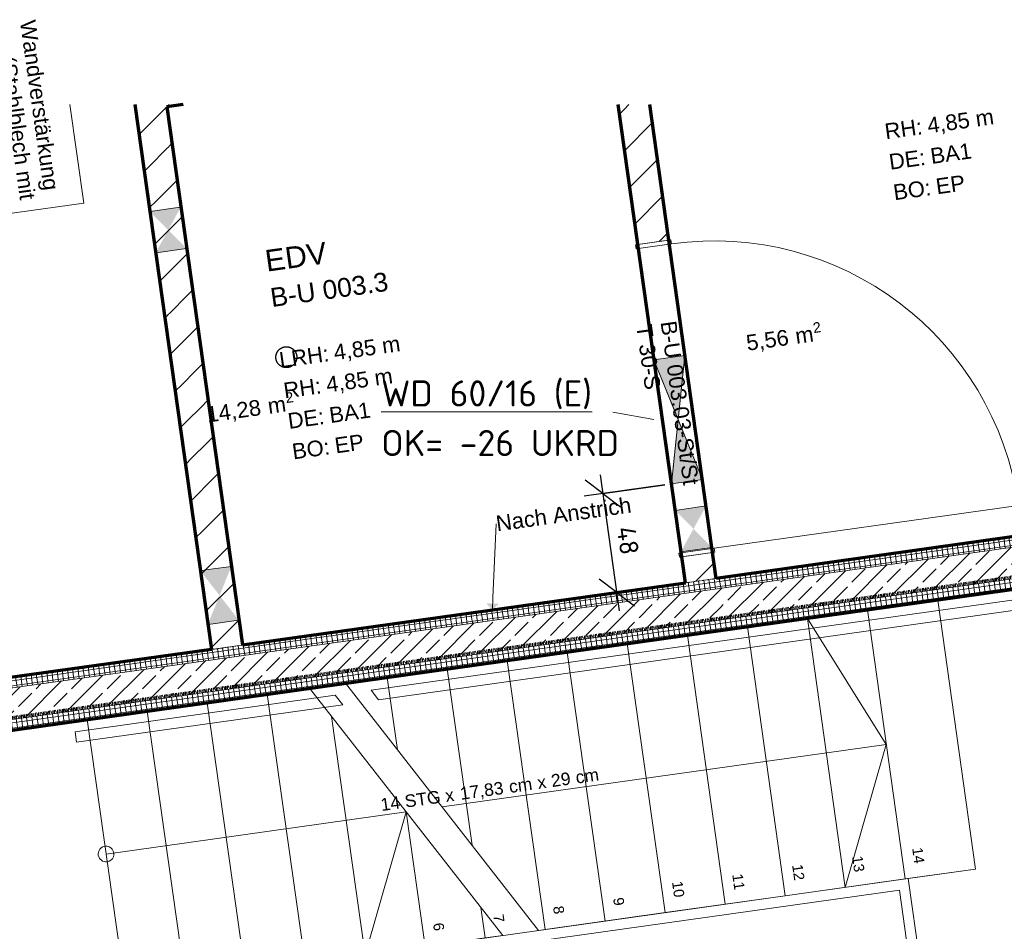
# Model space of a CAD drawing. Header units: millimetres. Extents: x 1523 to 73943, y -91729 to 10268.
# Tile 31 of 39: x 48924 to 53635, y -51182 to -46819. Entities that reach past the tile are written whole.
import ezdxf

# ---------------------------------------------------------------- set-up
doc = ezdxf.new("R2010")
doc.units = ezdxf.units.MM
for name, pattern in [('_Projekt 07 -  _  -  _  -  _  -', [7.5, 3.5, -2, 0, -2]), ('CAx_nichtHalbton', [20001.0584, 10000, -0.5292, 10000, -0.5292]), ('IMPORT-STRICHPUNKT _7_', [20, 10, -5, 0, -5]), ('IMPORT-VERDECKT _8_', [7.5, 5, -2.5]), ('Verdeckt 2x', [3.572, 2.3813, -1.1907])]:
    doc.linetypes.add(name, pattern=pattern)
for name, color, linetype, lineweight, true_color in [('00 A--Anmerkungen Ablauf', 7, 'Continuous', 13, 0x656565), ('30 A--Träger _ Dachkonstruktion', 7, 'IMPORT-VERDECKT _8_', 13, 0x656565), ('40 A--Treppe', 7, 'Continuous', 13, 0x656565), ('90 A--Achsraster _1_50_', 7, 'IMPORT-STRICHPUNKT _7_', 13, 0x656565), ('97 A--Etiketten _ Beschriftung Ausbau', 7, 'Continuous', 13, 0x656565), ('AD', 1, 'Continuous', 13, 0xff0000), ('Neubau_10 A--Wand innen _ Ausbau', 7, 'Continuous', 13, 0x656565), ('Neubau_10 A--Wand innen _tragend_', 7, 'Continuous', 13, 0x656565), ('Neubau_20 A--Gründungsbelag', 7, 'Continuous', 13, 0x656565), ('Neubau_40 A--Umwehrung', 7, 'Continuous', 13, 0x656565), ('Neubau_80 A--Raum', 7, 'Continuous', 13, 0x656565), ('Xref_706_5_--_ÜP_-1_000_16_Übersichtsplan UG_IFC 2025_01_13_dwg', 7, 'Continuous', 13, 0x767676), ('XX', 7, 'Continuous', 18, 0x804040)]:
    doc.layers.add(name, color=color, linetype=linetype, lineweight=lineweight, true_color=true_color)
for name, color, linetype, lineweight in [('AD_Detail', 7, 'Continuous', 13), ('Ax-50_BM-Bem', 7, 'Continuous', 9), ('Ax_BM-Bem', 7, 'Continuous', 9), ('GB_HLS-OBJ', 7, 'Continuous', 18), ('M-EQPM-___-IDEN', 7, 'Continuous', 9)]:
    doc.layers.add(name, color=color, linetype=linetype, lineweight=lineweight)
doc.styles.add('Arial', font='arial.ttf', dxfattribs={"height": 75})
doc.styles.add('Arial_1', font='arial.ttf', dxfattribs={"height": 49.5})
doc.styles.add('Arial_5', font='arial.ttf', dxfattribs={"height": 50})
doc.styles.add('Arial_6', font='arial.ttf', dxfattribs={"height": 60})
doc.styles.add('Arial_B_1', font='txt', dxfattribs={"height": 103.174603})
doc.styles.add('Arial_B_2', font='txt', dxfattribs={"height": 90.277778})
doc.styles.add('ISOCPEUR', font='isocpeur.ttf', dxfattribs={"height": 125})
doc.styles.add('ISOCPEUR_2', font='isocpeur.ttf', dxfattribs={"height": 90})
doc.dimstyles.new('KI_1_8_mm_Isocpeur__cm_m__Aufrundung_auf_5_mm_ELT_Gesamtbemaßung', dxfattribs={"dimscale": 304.8, "dimtxt": 89.638306, "dimasz": 0.492126, "dimexe": 0.295276, "dimexo": 0.0625, "dimgap": 0.049213, "dimtad": 1, "dimdec": 1, "dimlfac": 0.1, "dimrnd": 0.5, "dimdsep": 46, "dimtxsty": 'ISOCPEUR_2', "dimblk1": 'OBLIQUE', "dimblk2": 'OBLIQUE', "dimsah": 1, "dimcen": 0.09, "dimdle": 0.295276, "dimadec": 0, "dimazin": 0, "dimtfac": 1, "dimtdec": 4, "dimtix": 1, "dimtmove": 0, "dimatfit": 3, "dimfxl": 0.984252, "dimfxlon": 1, "dimtvp": 1, "dimtfill": 1, "dimtolj": 1, "dimtzin": 0, "dimlwd": 25, "dimlwe": 25, "dimarcsym": 2})
pattern_1 = [(274.336, (0, 0), (24.928446, 1.890132), []), (4.336, (0, 0), (-1.890132, 24.928446), [])]
pattern_2 = [(131.336, (0, 0), (90.10192, 79.25683), []), (131.336, (-45.05, -39.63), (90.10192, 79.25683), [90, -30])]

# ---------------------------------------------------------------- blocks, each defined once
blk = doc.blocks.new('SuD_WD_TB Allgemein - SuD_WD_TB Allgemein-38472464-SuD_-1UG gesamt Plot  - Blatt 9')
at = {"layer": 'AD', "lineweight": 18, "true_color": 0x008040}
blk.add_hatch(color=116, dxfattribs=at).paths.add_polyline_path([(-150, -300), (0, -300), (-75, 0)])
at = {"layer": 'AD_Detail', "lineweight": 18, "true_color": 0x008040}
blk.add_hatch(color=116, dxfattribs=at).paths.add_polyline_path([(-75, 0), (0, 300), (-150, 300)])
at = {"layer": 'AD', "color": 7}
for p, q in [((-150, -300), (0, 300)), ((-150, 300), (0, -300)), ((-150, -300), (-150, 300)), ((-150, 300), (0, 300)), ((0, 300), (0, -300)), ((0, -300), (-150, -300))]:
    blk.add_line(p, q, dxfattribs=at)
at = {"layer": 'AD_Detail'}
for p, q in [((0, 300), (-150, 300)), ((-150, 300), (-75, 0)), ((-75, 0), (0, 300)), ((-75, 0), (-150, -300)), ((0, -300), (-75, 0)), ((-150, -300), (0, -300))]:
    blk.add_line(p, q, dxfattribs=at)
blk = doc.blocks.new('Xref_706_5_--_ÜP_-1_000_11_Übersichtsplan UG_IFC 2024_09_30_dwg__X134-41959702-SuD_-1UG gesamt Plot  - Blatt 9')
at = {"layer": 'Neubau_10 A--Wand innen _ Ausbau', "color": 9, "true_color": 0xcbcbcb}
for p, q in [((48264, -6182.5), (48254.2, -6170.3)), ((48441, -6177.3), (48431.2, -6165.1)), ((48618, -6172.2), (48608.2, -6160)), ((48795.5, -6167), (48785.8, -6154.8)), ((48972.5, -6161.9), (48962.8, -6149.6)), ((49149.5, -6156.7), (49139.8, -6144.5)), ((49326.5, -6151.6), (49316.8, -6139.3)), ((46847.4, -6223.7), (46837.6, -6211.5)), ((47024.4, -6218.6), (47014.6, -6206.4)), ((47201.4, -6213.4), (47191.6, -6201.2)), ((47378.4, -6208.3), (47368.6, -6196.1)), ((47555.4, -6203.1), (47545.6, -6190.9)), ((47733, -6198), (47723.2, -6185.7)), ((47910, -6192.8), (47900.2, -6180.6)), ((48087, -6187.7), (48077.2, -6175.4))]:
    blk.add_line(p, q, dxfattribs=at)
blk = doc.blocks.new('Xref_706_5_--_ÜP_-1_000_11_Übersichtsplan UG_IFC 2024_09_30_dwg__X135-41959703-SuD_-1UG gesamt Plot  - Blatt 9')
at = {"layer": 'Neubau_10 A--Wand innen _ Ausbau', "color": 9, "true_color": 0xcbcbcb}
for p, q in [((48805.3, -6179.2), (48795.5, -6167)), ((48982.3, -6174.1), (48972.5, -6161.9)), ((49159.3, -6168.9), (49149.5, -6156.7)), ((49336.3, -6163.8), (49326.5, -6151.6)), ((47211.2, -6225.7), (47201.4, -6213.4)), ((47388.2, -6220.5), (47378.4, -6208.3)), ((47565.2, -6215.4), (47555.4, -6203.1)), ((47742.7, -6210.2), (47733, -6198)), ((47919.7, -6205), (47910, -6192.8)), ((48096.8, -6199.9), (48087, -6187.7)), ((48273.8, -6194.7), (48264, -6182.5)), ((48450.8, -6189.6), (48441, -6177.3)), ((48627.8, -6184.4), (48618, -6172.2)), ((46857.2, -6236), (46847.4, -6223.7))]:
    blk.add_line(p, q, dxfattribs=at)
at = {"layer": 'Neubau_10 A--Wand innen _ Ausbau', "color": 9, "true_color": 0xcbcbcb, "flags": 128}
blk.add_lwpolyline([(47034.2, -6230.8), (47029.3, -6224.7), (47024.4, -6218.6)], dxfattribs=at)
blk = doc.blocks.new('Xref_706_5_--_ÜP_-1_000_11_Übersichtsplan UG_IFC 2024_09_30_dwg__X136-41959704-SuD_-1UG gesamt Plot  - Blatt 9')
at = {"layer": 'Neubau_10 A--Wand innen _ Ausbau', "color": 9, "true_color": 0xcbcbcb}
for p, q in [((48194.5, -6322.1), (48184.8, -6309.9)), ((48371.5, -6316.9), (48361.8, -6304.7)), ((48548.6, -6311.8), (48538.8, -6299.5)), ((48726.1, -6306.6), (48716.3, -6294.4)), ((48903.1, -6301.4), (48893.3, -6289.2)), ((49080.1, -6296.3), (49070.3, -6284.1)), ((49257.1, -6291.1), (49247.3, -6278.9)), ((49434.1, -6286), (49424.3, -6273.8)), ((46955, -6358.2), (46945.2, -6346)), ((47132, -6353), (47122.2, -6340.8)), ((47309, -6347.9), (47299.2, -6335.6)), ((47486, -6342.7), (47476.2, -6330.5)), ((47663.5, -6337.5), (47653.8, -6325.3)), ((47840.5, -6332.4), (47830.8, -6320.2)), ((48017.5, -6327.2), (48007.8, -6315))]:
    blk.add_line(p, q, dxfattribs=at)
blk = doc.blocks.new('Xref_706_5_--_ÜP_-1_000_11_Übersichtsplan UG_IFC 2024_09_30_dwg__X137-41959705-SuD_-1UG gesamt Plot  - Blatt 9')
at = {"layer": 'Neubau_10 A--Wand innen _ Ausbau', "color": 9, "true_color": 0xcbcbcb}
for p, q in [((49424.3, -6273.8), (49414.6, -6261.5)), ((47653.8, -6325.3), (47644, -6313.1)), ((48007.8, -6315), (47998, -6302.8)), ((48184.8, -6309.9), (48175, -6297.6)), ((48361.8, -6304.7), (48352, -6292.5)), ((48538.8, -6299.5), (48529, -6287.3)), ((48716.3, -6294.4), (48706.5, -6282.2)), ((48893.3, -6289.2), (48883.5, -6277)), ((49070.3, -6284.1), (49060.5, -6271.8)), ((49247.3, -6278.9), (49237.6, -6266.7)), ((46945.2, -6346), (46935.4, -6333.7)), ((47122.2, -6340.8), (47112.4, -6328.6)), ((47299.2, -6335.6), (47289.4, -6323.4)), ((47476.2, -6330.5), (47466.4, -6318.3))]:
    blk.add_line(p, q, dxfattribs=at)
at = {"layer": 'Neubau_10 A--Wand innen _ Ausbau', "color": 9, "true_color": 0xcbcbcb, "flags": 128}
blk.add_lwpolyline([(47830.8, -6320.2), (47825, -6313), (47821, -6307.9)], dxfattribs=at)
blk = doc.blocks.new('Xref_706_5_--_ÜP_-1_000_11_Übersichtsplan UG_IFC 2024_09_30_dwg__X138-41959706-SuD_-1UG gesamt Plot  - Blatt 9')
at = {"layer": 'Neubau_10 A--Wand innen _ Ausbau', "color": 9, "true_color": 0xcbcbcb}
for p, q in [((49237.6, -6266.7), (49159.3, -6168.9)), ((49414.6, -6261.5), (49336.3, -6163.8)), ((47625.6, -6290.9), (47565.2, -6215.4)), ((47821, -6307.9), (47742.7, -6210.2)), ((47998, -6302.8), (47919.7, -6205)), ((48175, -6297.6), (48096.8, -6199.9)), ((48352, -6292.5), (48273.8, -6194.7)), ((48529, -6287.3), (48450.8, -6189.6)), ((48642.2, -6202.4), (48627.8, -6184.4)), ((48706.5, -6282.2), (48642.8, -6202.5)), ((48883.5, -6277), (48805.3, -6179.2)), ((49060.5, -6271.8), (48982.3, -6174.1)), ((46935.4, -6333.7), (46857.2, -6236)), ((47112.4, -6328.6), (47034.2, -6230.8)), ((47644, -6313.1), (47626.2, -6290.9))]:
    blk.add_line(p, q, dxfattribs=at)
at = {"layer": 'Neubau_10 A--Wand innen _ Ausbau', "color": 9, "true_color": 0xcbcbcb, "flags": 128}
for points in [[(47289.4, -6323.4), (47228.1, -6246.7), (47211.2, -6225.7)], [(47466.4, -6318.3), (47426.8, -6268.8), (47388.2, -6220.5)]]:
    blk.add_lwpolyline(points, dxfattribs=at)
blk = doc.blocks.new('Xref_706_5_--_ÜP_-1_000_11_Übersichtsplan UG_IFC 2024_09_30_dwg__X141-41959709-SuD_-1UG gesamt Plot  - Blatt 9')
at = {"layer": 'Neubau_10 A--Wand innen _ Ausbau', "color": 9, "true_color": 0xcbcbcb}
for p, q in [((47110.4, -4062.7), (47100.7, -4050.5)), ((47287.4, -4057.5), (47277.7, -4045.3)), ((47464.5, -4052.4), (47454.7, -4040.1)), ((47641.5, -4047.2), (47631.7, -4035))]:
    blk.add_line(p, q, dxfattribs=at)
blk = doc.blocks.new('Xref_706_5_--_ÜP_-1_000_11_Übersichtsplan UG_IFC 2024_09_30_dwg__X145-41959713-SuD_-1UG gesamt Plot  - Blatt 9')
at = {"layer": 'Neubau_10 A--Wand innen _ Ausbau', "color": 9, "true_color": 0xcbcbcb}
for p, q in [((47100.7, -4050.5), (47090.9, -4038.2)), ((47277.7, -4045.3), (47267.9, -4033.1)), ((47454.7, -4040.1), (47444.9, -4027.9)), ((47631.7, -4035), (47621.9, -4022.8))]:
    blk.add_line(p, q, dxfattribs=at)
blk = doc.blocks.new('Xref_706_5_--_ÜP_-1_000_11_Übersichtsplan UG_IFC 2024_09_30_dwg__X149-41959717-SuD_-1UG gesamt Plot  - Blatt 9')
at = {"layer": 'Neubau_10 A--Wand innen _ Ausbau', "color": 9, "true_color": 0xcbcbcb}
for p, q in [((47356.9, -3917.9), (47347.1, -3905.7)), ((47533.9, -3912.8), (47524.1, -3900.6)), ((47710.9, -3907.6), (47701.1, -3895.4)), ((47179.9, -3923.1), (47170.1, -3910.9))]:
    blk.add_line(p, q, dxfattribs=at)
blk = doc.blocks.new('Xref_706_5_--_ÜP_-1_000_11_Übersichtsplan UG_IFC 2024_09_30_dwg__X150-41959718-SuD_-1UG gesamt Plot  - Blatt 9')
at = {"layer": 'Neubau_10 A--Wand innen _ Ausbau', "color": 9, "true_color": 0xcbcbcb}
blk.add_line((49305, -3861.2), (49295.2, -3849), dxfattribs=at)
blk = doc.blocks.new('Xref_706_5_--_ÜP_-1_000_11_Übersichtsplan UG_IFC 2024_09_30_dwg__X153-41959721-SuD_-1UG gesamt Plot  - Blatt 9')
at = {"layer": 'Neubau_10 A--Wand innen _ Ausbau', "color": 9, "true_color": 0xcbcbcb}
for p, q in [((47720.7, -3919.9), (47710.9, -3907.6)), ((47189.7, -3935.3), (47179.9, -3923.1)), ((47366.7, -3930.2), (47356.9, -3917.9)), ((47543.7, -3925), (47533.9, -3912.8))]:
    blk.add_line(p, q, dxfattribs=at)
blk = doc.blocks.new('Xref_706_5_--_ÜP_-1_000_11_Übersichtsplan UG_IFC 2024_09_30_dwg__X154-41959722-SuD_-1UG gesamt Plot  - Blatt 9')
at = {"layer": 'Neubau_10 A--Wand innen _ Ausbau', "color": 9, "true_color": 0xcbcbcb}
blk.add_line((49314.8, -3873.4), (49305, -3861.2), dxfattribs=at)
blk = doc.blocks.new('Xref_706_5_--_ÜP_-1_000_11_Übersichtsplan UG_IFC 2024_09_30_dwg__X157-41959725-SuD_-1UG gesamt Plot  - Blatt 9')
at = {"layer": 'Neubau_10 A--Wand innen _ Ausbau', "color": 9, "true_color": 0xcbcbcb}
for p, q in [((47267.9, -4033.1), (47189.7, -3935.3)), ((47444.9, -4027.9), (47366.7, -3930.2)), ((47621.9, -4022.8), (47543.7, -3925)), ((47737.1, -3940.4), (47720.7, -3919.9)), ((47090.9, -4038.2), (47070.6, -4012.9))]:
    blk.add_line(p, q, dxfattribs=at)
blk = doc.blocks.new('Xref_706_5_--_ÜP_-1_000_11_Übersichtsplan UG_IFC 2024_09_30_dwg__X158-41959726-SuD_-1UG gesamt Plot  - Blatt 9')
at = {"layer": 'Neubau_10 A--Wand innen _ Ausbau', "color": 9, "true_color": 0xcbcbcb}
blk.add_line((49373, -3946.1), (49314.8, -3873.4), dxfattribs=at)
blk = doc.blocks.new('Xref_706_5_--_ÜP_-1_000_11_Übersichtsplan UG_IFC 2024_09_30_dwg_Tür Ol 1-Fl 27_8-41959730-SuD_-1UG gesamt Plot  - Blatt 9')
at = {"layer": 'Neubau_10 A--Wand innen _ Ausbau', "color": 9, "true_color": 0xcbcbcb}
blk.add_line((735, 10), (735, 1480), dxfattribs=at)
at = {"layer": 'Neubau_10 A--Wand innen _ Ausbau', "color": 9, "true_color": 0xcbcbcb, "flags": 128}
for points in [[(-755, -160), (-735, -160), (-735, 10), (-755, 10)], [(-755, -150), (-755, -137.5), (-755, -125), (-755, -25), (-755, -12.5), (-755, 0), (-755, -12.5), (-755, -25), (-755, -125), (-755, -137.5)], [(755, -160), (735, -160), (735, 10), (755, 10)], [(755, -150), (755, -137.5), (755, -125), (755, -25), (755, -12.5), (755, 0), (755, -12.5), (755, -25), (755, -125), (755, -137.5)]]:
    blk.add_lwpolyline(points, close=True, dxfattribs=at)
at = {"layer": 'Neubau_10 A--Wand innen _ Ausbau', "color": 9, "true_color": 0xcbcbcb}
blk.add_arc((735, 10), 1470, 90, 180, dxfattribs=at)
blk = doc.blocks.new('Xref_706_5_--_ÜP_-1_000_11_Übersichtsplan UG_IFC 2024_09_30_dwg__X166-41959736-SuD_-1UG gesamt Plot  - Blatt 9')
at = {"layer": 'Neubau_10 A--Wand innen _ Ausbau', "color": 9, "true_color": 0xcbcbcb, "flags": 128}
blk.add_lwpolyline([(46837.6, -6211.5), (46830.5, -6202.6), (46828, -6199.4)], dxfattribs=at)
blk = doc.blocks.new('Xref_706_5_--_ÜP_-1_000_11_Übersichtsplan UG_IFC 2024_09_30_dwg_ARROWHEAD_10-41960329-SuD_-1UG gesamt Plot  - Blatt 9')
at = {"layer": '00 A--Anmerkungen Ablauf', "true_color": 0xededed}
blk.add_hatch(color=7, dxfattribs=at).paths.add_polyline_path([(0, 0), (-525, 525), (-525, -525)])
at = {"layer": '00 A--Anmerkungen Ablauf', "color": 9, "true_color": 0xcbcbcb}
blk.add_line((0, 0), (-1000, 0), dxfattribs=at)
blk = doc.blocks.new('Xref_706_5_--_ÜP_-1_000_11_Übersichtsplan UG_IFC 2024_09_30_dwg_Standard-Rastermarker_10-41960563-SuD_-1UG gesamt Plot  - Blatt 9')
at = {"layer": '90 A--Achsraster _1_50_', "color": 9, "true_color": 0xcbcbcb, "flags": 128}
blk.add_lwpolyline([(0, 0), (7172, 0), (14828, 0), (22000, 0)], dxfattribs=at)
blk = doc.blocks.new('Xref_706_5_--_ÜP_-1_000_11_Übersichtsplan UG_IFC 2024_09_30_dwg_Vorraum TRH_B-U 002_34-41960484-SuD_-1UG gesamt Plot  - Blatt 9')
at = {"layer": 'Neubau_80 A--Raum', "attachment_point": 1, "rotation": 91.6681, "line_spacing_factor": 0.941778}
for s, insert, char_height, width, style in [('2', (47837, -8027.6), 49.5, 46.058, 'Arial_1'), (' m', (47854.5, -8145.5), 75, 138.65, 'Arial'), ('14,28', (47862.3, -8412), 75, 314.028, 'Arial')]:
    blk.add_mtext(s, dxfattribs=dict(at, insert=insert, char_height=char_height, width=width, style=style))
blk = doc.blocks.new('Xref_706_5_--_ÜP_-1_000_11_Übersichtsplan UG_IFC 2024_09_30_dwg_EDV_B-U 003_3_35-41960485-SuD_-1UG gesamt Plot  - Blatt 9')
at = {"layer": 'Neubau_80 A--Raum', "attachment_point": 1, "rotation": 91.6681, "line_spacing_factor": 0.941778}
for s, insert, char_height, width, style in [('2', (47896.3, -5487.4), 49.5, 46.058, 'Arial_1'), (' m', (47913.8, -5605.2), 75, 138.65, 'Arial'), ('5,56', (47919.9, -5812.6), 75, 244.244, 'Arial')]:
    blk.add_mtext(s, dxfattribs=dict(at, insert=insert, char_height=char_height, width=width, style=style))
blk = doc.blocks.new('Xref_706_5_--_ÜP_-1_000_16_Übersichtsplan UG_IFC 2025_01_13_dwg-35469238-SuD_-1UG gesamt Plot  - Blatt 9')
at = {"layer": 'Neubau_10 A--Wand innen _ Ausbau', "true_color": 0xededed}
for points in [[(49252, -1638.1), (49146.6, -1570.9), (49158, -1720.4), (49225.9, -1661)], [(49357.4, -1705.3), (49346.1, -1555.7), (49252, -1638.1), (49323.5, -1683.7)], [(48725.9, -1678), (48725.9, -1678), (48725.9, -1678)], [(49425.2, -3921.5), (49289.9, -3856.6), (49301.2, -4006.2), (49409.5, -3932.2)], [(49560.5, -3986.5), (49549.1, -3836.9), (49425.2, -3921.5), (49520.2, -3967.2)], [(47664.1, -4055.1), (47558.7, -3987.9), (47570.1, -4137.4), (47599.7, -4111.4)], [(47769.5, -4122.3), (47758.1, -3972.7), (47664.1, -4055.1)]]:
    blk.add_hatch(color=7, dxfattribs=at).paths.add_polyline_path(points)
at = {"layer": 'Neubau_10 A--Wand innen _tragend_', "true_color": 0xcbcbcb}
h = blk.add_hatch(dxfattribs=at)
h.set_pattern_fill('FP_9', color=9, style=0, pattern_type=2)
h.set_pattern_definition(pattern_2)
h.paths.add_polyline_path([(49695, -1529.3), (49543.1, 475), (49393.5, 463.6), (49545.5, -1540.6)])
h = blk.add_hatch(dxfattribs=at)
h.set_pattern_fill('FP_13', color=9, style=0, pattern_type=2)
h.set_pattern_definition(pattern_1)
h.paths.add_polyline_path([(49744.9, -1525.5), (49592.9, 478.7), (49543.1, 475), (49695, -1529.3)])
h = blk.add_hatch(dxfattribs=at)
h.set_pattern_fill('FP_13', color=9, style=0, pattern_type=2)
h.set_pattern_definition(pattern_1)
h.paths.add_polyline_path([(49545.5, -1540.6), (49393.5, 463.6), (49343.6, 459.8), (49495.6, -1544.4)])
h = blk.add_hatch(dxfattribs=at)
h.set_pattern_fill('FP_13', color=9, style=0, pattern_type=2)
h.set_pattern_definition(pattern_1)
h.paths.add_polyline_path([(49730, -3973.6), (49545.5, -1540.6), (49495.6, -1544.4), (49680.1, -3977.4)])
h = blk.add_hatch(dxfattribs=at)
h.set_pattern_fill('FP_9', color=9, style=0, pattern_type=2)
h.set_pattern_definition(pattern_2)
h.paths.add_polyline_path([(49879.5, -3962.3), (49695, -1529.3), (49545.5, -1540.6), (49730, -3973.6)])
h = blk.add_hatch(dxfattribs=at)
h.set_pattern_fill('FP_13', color=9, style=0, pattern_type=2)
h.set_pattern_definition(pattern_1)
h.paths.add_polyline_path([(49929.4, -3958.5), (49744.9, -1525.5), (49695, -1529.3), (49879.5, -3962.3)])
h = blk.add_hatch(dxfattribs=at)
h.set_pattern_fill('FP_13', color=9, style=0, pattern_type=2)
h.set_pattern_definition(pattern_1)
h.paths.add_polyline_path([(49818, -5135.3), (49730, -3973.6), (49680.1, -3977.4), (49768.2, -5139.1)])
h = blk.add_hatch(dxfattribs=at)
h.set_pattern_fill('FP_9', color=9, style=0, pattern_type=2)
h.set_pattern_definition(pattern_2)
h.paths.add_polyline_path([(49967.6, -5124), (49879.5, -3962.3), (49730, -3973.6), (49818, -5135.3)])
h = blk.add_hatch(dxfattribs=at)
h.set_pattern_fill('FP_13', color=9, style=0, pattern_type=2)
h.set_pattern_definition(pattern_1)
h.paths.add_polyline_path([(50017.5, -5120.2), (49929.4, -3958.5), (49879.5, -3962.3), (49967.6, -5124), (49988.5, -5122.4)])
at = {"layer": '00 A--Anmerkungen Ablauf', "color": 9, "true_color": 0xcbcbcb}
blk.add_line((49520.8, -2617.2), (49167.4, -2579.2), dxfattribs=at)
at = {"layer": '30 A--Träger _ Dachkonstruktion', "color": 9, "true_color": 0xcbcbcb, "flags": 128}
blk.add_lwpolyline([(50123.2, -6501.1), (49207.9, 5555.9), (48958.6, 5537), (49873.9, -6520)], dxfattribs=at)
at = {"layer": '40 A--Treppe', "color": 9, "true_color": 0xcbcbcb, "flags": 128}
for points in [[(52678.1, -530.9), (52584.3, 705.6), (49592.9, 478.7), (49666.6, -493.5), (50962.9, -395.2), (50987.5, -719.2), (51386.4, -689), (51381.8, -629.2)], [(51098.3, -2180.1), (49802, -2278.3)]]:
    blk.add_lwpolyline(points, close=True, dxfattribs=at)
for points in [[(50988.6, -734.2), (50962.9, -395.2), (49666.6, -493.5), (49692.4, -832.5), (50988.6, -734.2), (51032.5, -1312.5), (49736.2, -1410.8), (51032.5, -1312.5), (51054.4, -1601.7), (49758.1, -1700), (51054.4, -1601.7), (51076.3, -1890.9), (49780.1, -1989.2), (49823.9, -2567.5)], [(50502.8, -2924), (50340.5, -783.3), (49714.3, -1121.7), (51010.6, -1023.4), (50340.5, -783.3)], [(49692.4, -832.5), (49736.2, -1410.8), (49780.1, -1989.2)], [(51076.3, -1890.9), (51120.2, -2469.2), (49823.9, -2567.5), (49845.8, -2856.7)], [(50216.8, -3119.4), (49867.8, -3145.9), (49883, -3347.3), (51122.6, -2500.6), (51120.2, -2469.2)], [(50625.5, -4542.6), (50515.9, -3096.7), (51186, -3336.7), (51164, -3047.6), (50515.9, -3096.7), (51164, -3047.6), (51142.1, -2758.4), (50994.8, -2769.6), (51142.1, -2758.4), (51135.7, -2673.4), (49896.1, -3520.1), (49911.6, -3724.2), (51207.9, -3625.9), (49911.6, -3724.2), (49977.4, -4591.7), (51273.7, -4493.4), (51251.8, -4204.2), (49955.5, -4302.5)], [(50695.7, -2792.2), (49845.8, -2856.7), (49867.8, -3145.9)], [(51251.8, -4204.2), (51229.8, -3915.1), (49933.6, -4013.4), (51229.8, -3915.1), (51186, -3336.7), (50037, -3423.9)]]:
    blk.add_lwpolyline(points, dxfattribs=at)
at = {"layer": '40 A--Treppe', "color": 9, "true_color": 0xcbcbcb}
for start, end in [(4.3363, 184.3363), (184.3363, 4.3363)]:
    blk.add_arc((50625.5, -4542.6), 37.5, start, end, dxfattribs=at)
at = {"layer": '97 A--Etiketten _ Beschriftung Ausbau', "color": 9, "true_color": 0xcbcbcb, "flags": 128}
blk.add_lwpolyline([(47035.5, -4485.8), (47509.7, -4449.8), (47549.1, -4969.7), (47001.9, -5011.2)], dxfattribs=at)
at = {"layer": 'Neubau_10 A--Wand innen _ Ausbau', "color": 9, "true_color": 0xcbcbcb}
for p, q in [((49030.7, -1730.1), (49019.3, -1580.5)), ((49146.6, -1570.9), (49158, -1720.4)), ((49357.4, -1705.3), (49346.1, -1555.7)), ((48421.1, -1625.9), (48432.4, -1775.5)), ((49668.8, -3827.9), (49549.1, -3836.9)), ((47055.3, -4176.5), (47570.1, -4137.4))]:
    blk.add_line(p, q, dxfattribs=at)
at = {"layer": 'Neubau_10 A--Wand innen _ Ausbau', "color": 9, "true_color": 0xcbcbcb, "flags": 128}
for points in [[(49495.6, -1544.4), (49371, -1553.9), (49382.3, -1703.4), (49507, -1694)], [(47212.8, -1717.5), (47865.3, -1668), (47876.6, -1817.6), (47203.1, -1868.7)], [(49560.5, -3986.5), (49559.5, -3974), (49558.6, -3961.6), (49551, -3861.9), (49550.1, -3849.4), (49549.1, -3836.9), (49289.9, -3856.6), (47758.1, -3972.7)], [(49289.9, -3856.6), (49290.8, -3869), (49291.8, -3881.5), (49299.3, -3981.2), (49300.3, -3993.7), (49301.2, -4006.2), (49560.5, -3986.5), (49680.1, -3977.4)], [(49301.2, -4006.2), (47769.5, -4122.3), (47768.5, -4109.8), (47767.6, -4097.4), (47760, -3997.7), (47759.1, -3985.2), (47758.1, -3972.7), (47558.7, -3987.9), (47076.2, -4024.4), (47070.2, -3944.6)], [(47558.7, -3987.9), (47559.7, -4000.3), (47560.6, -4012.8), (47568.2, -4112.5), (47569.1, -4125), (47570.1, -4137.4), (47769.5, -4122.3)]]:
    blk.add_lwpolyline(points, dxfattribs=at)
at = {"layer": 'Neubau_10 A--Wand innen _tragend_', "color": 9, "true_color": 0xcbcbcb}
blk.add_line((49507, -1694), (49668.8, -3827.9), dxfattribs=at)
at = {"layer": 'Neubau_10 A--Wand innen _tragend_', "color": 9, "true_color": 0xcbcbcb, "flags": 128}
for points in [[(49449.4, 718.6), (49324.7, 709.1), (49328.5, 659.3), (49339.9, 509.7), (49343.6, 459.8), (49592.9, 478.7), (49744.9, -1525.5), (49929.4, -3958.5), (50017.5, -5120.2), (49768.2, -5139.1), (49680.1, -3977.4)], [(49543.1, 475), (49879.5, -3962.3), (49967.6, -5124)], [(47342.5, 308.1), (47471, 317.8), (49343.6, 459.8), (49495.6, -1544.4)], [(49393.5, 463.6), (49730, -3973.6), (49818, -5135.3)]]:
    blk.add_lwpolyline(points, dxfattribs=at)
at = {"layer": 'Neubau_20 A--Gründungsbelag', "color": 9, "true_color": 0xcbcbcb}
blk.add_line((47212.8, -1717.5), (47865.3, -1668), dxfattribs=at)
at = {"layer": 'Neubau_20 A--Gründungsbelag', "color": 9, "true_color": 0xcbcbcb, "flags": 128}
for points in [[(49592.9, 478.7), (50017.5, -5120.2), (49768.2, -5139.1), (49680.1, -3977.4), (47055.3, -4176.5)], [(47070.2, -3944.6), (47076.2, -4024.4), (49668.8, -3827.9), (49507, -1694), (49382.3, -1703.4), (49371, -1553.9), (49495.6, -1544.4), (49343.6, 459.8), (47342.5, 308.1)], [(47865.3, -1668), (47876.6, -1817.6), (47203.1, -1868.7)]]:
    blk.add_lwpolyline(points, dxfattribs=at)
at = {"layer": 'Neubau_40 A--Umwehrung', "color": 9, "true_color": 0xcbcbcb, "flags": 128}
for points in [[(52538.3, 651.9), (49646.6, 432.7), (49924.1, -3227), (49971.7, -3194.4), (49700.2, 386.6), (52492.2, 598.3), (52918.6, -5025.6), (52968.5, -5021.8)], [(51041.1, -765.3), (51340.3, -742.6), (51342.5, -772.6), (51649.5, -4820.9), (51671.4, -5110.1), (51721.3, -5106.3), (51699.4, -4817.2), (51392.4, -768.8), (51386.4, -689), (50987.5, -719.2), (51172.7, -3161.3), (51220.3, -3128.7)], [(50032.2, -4652.7), (50082, -4649), (49984.8, -3367.1), (49937.2, -3399.7)]]:
    blk.add_lwpolyline(points, close=True, dxfattribs=at)
at = {"extrusion": (0, 0, -1), "zscale": -0.9999999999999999, "rotation": 265.6637164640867}
blk.add_blockref('Xref_706_5_--_ÜP_-1_000_11_Übersichtsplan UG_IFC 2024_09_30_dwg_Standard-Rastermarker_10-41960563-SuD_-1UG gesamt Plot  - Blatt 9', (-48681.8, 12495.1), dxfattribs=at)
for name, p, rotation in [('Xref_706_5_--_ÜP_-1_000_11_Übersichtsplan UG_IFC 2024_09_30_dwg_Tür Ol 1-Fl 27_8-41959730-SuD_-1UG gesamt Plot  - Blatt 9', (48618.1, -1610.9), 4.336283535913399), ('Xref_706_5_--_ÜP_-1_000_11_Übersichtsplan UG_IFC 2024_09_30_dwg_EDV_B-U 003_3_35-41960485-SuD_-1UG gesamt Plot  - Blatt 9', (204.8, 2243.7), 2.668141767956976), ('Xref_706_5_--_ÜP_-1_000_11_Übersichtsplan UG_IFC 2024_09_30_dwg__X150-41959718-SuD_-1UG gesamt Plot  - Blatt 9', (0, 0), 2.668141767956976), ('Xref_706_5_--_ÜP_-1_000_11_Übersichtsplan UG_IFC 2024_09_30_dwg__X154-41959722-SuD_-1UG gesamt Plot  - Blatt 9', (0, 0), 2.668141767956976), ('Xref_706_5_--_ÜP_-1_000_11_Übersichtsplan UG_IFC 2024_09_30_dwg__X158-41959726-SuD_-1UG gesamt Plot  - Blatt 9', (0, 0), 2.668141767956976), ('Xref_706_5_--_ÜP_-1_000_11_Übersichtsplan UG_IFC 2024_09_30_dwg__X157-41959725-SuD_-1UG gesamt Plot  - Blatt 9', (0, 0), 2.668141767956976), ('Xref_706_5_--_ÜP_-1_000_11_Übersichtsplan UG_IFC 2024_09_30_dwg__X149-41959717-SuD_-1UG gesamt Plot  - Blatt 9', (0, 0), 2.668141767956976), ('Xref_706_5_--_ÜP_-1_000_11_Übersichtsplan UG_IFC 2024_09_30_dwg__X153-41959721-SuD_-1UG gesamt Plot  - Blatt 9', (0, 0), 2.668141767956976), ('Xref_706_5_--_ÜP_-1_000_11_Übersichtsplan UG_IFC 2024_09_30_dwg__X145-41959713-SuD_-1UG gesamt Plot  - Blatt 9', (0, 0), 2.668141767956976), ('Xref_706_5_--_ÜP_-1_000_11_Übersichtsplan UG_IFC 2024_09_30_dwg__X141-41959709-SuD_-1UG gesamt Plot  - Blatt 9', (0, 0), 2.668141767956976), ('Xref_706_5_--_ÜP_-1_000_11_Übersichtsplan UG_IFC 2024_09_30_dwg_Vorraum TRH_B-U 002_34-41960484-SuD_-1UG gesamt Plot  - Blatt 9', (319, 2243.5), 2.668141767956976), ('Xref_706_5_--_ÜP_-1_000_11_Übersichtsplan UG_IFC 2024_09_30_dwg__X134-41959702-SuD_-1UG gesamt Plot  - Blatt 9', (0, 0), 2.668141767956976), ('Xref_706_5_--_ÜP_-1_000_11_Übersichtsplan UG_IFC 2024_09_30_dwg__X135-41959703-SuD_-1UG gesamt Plot  - Blatt 9', (0, 0), 2.668141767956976), ('Xref_706_5_--_ÜP_-1_000_11_Übersichtsplan UG_IFC 2024_09_30_dwg__X138-41959706-SuD_-1UG gesamt Plot  - Blatt 9', (0, 0), 2.668141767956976), ('Xref_706_5_--_ÜP_-1_000_11_Übersichtsplan UG_IFC 2024_09_30_dwg__X137-41959705-SuD_-1UG gesamt Plot  - Blatt 9', (0, 0), 2.668141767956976), ('Xref_706_5_--_ÜP_-1_000_11_Übersichtsplan UG_IFC 2024_09_30_dwg__X136-41959704-SuD_-1UG gesamt Plot  - Blatt 9', (0, 0), 2.668141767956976), ('Xref_706_5_--_ÜP_-1_000_11_Übersichtsplan UG_IFC 2024_09_30_dwg__X166-41959736-SuD_-1UG gesamt Plot  - Blatt 9', (0, 0), 2.668141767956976)]:
    blk.add_blockref(name, p, dxfattribs=dict(rotation=rotation))
at = {"xscale": 0.05700000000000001, "yscale": 0.05700000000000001, "zscale": 0.05700000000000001, "rotation": 353.8567385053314}
blk.add_blockref('Xref_706_5_--_ÜP_-1_000_11_Übersichtsplan UG_IFC 2024_09_30_dwg_ARROWHEAD_10-41960329-SuD_-1UG gesamt Plot  - Blatt 9', (49577.4, -2623.3), dxfattribs=at)
at = {"layer": '00 A--Anmerkungen Ablauf', "insert": (49129.5, -2582.1), "char_height": 75, "width": 778.643, "attachment_point": 1, "rotation": 94.3363, "line_spacing_factor": 0.941778, "style": 'Arial'}
blk.add_mtext('Nach Anstrich', dxfattribs=at)
at = {"layer": '40 A--Treppe', "attachment_point": 1, "line_spacing_factor": 0.941778}
for s, insert, char_height, width, rotation, style in [('14', (50840, -641.9), 50, 93.047, 4.3363, 'Arial_5'), ('13', (50861.9, -931.5), 50, 93.047, 4.3363, 'Arial_5'), ('12', (50883.8, -1220.3), 50, 93.047, 4.3363, 'Arial_5'), ('11', (50910.8, -1509.1), 50, 93.047, 4.3363, 'Arial_5'), ('10', (50927.7, -1799), 50, 93.047, 4.3363, 'Arial_5'), ('9', (50987.7, -2085.3), 50, 46.523, 4.3363, 'Arial_5'), (' cm', (50375.1, -2302.4), 60, 160.872, 94.3363, 'Arial_6'), ('29', (50382.3, -2397.1), 60, 111.656, 94.3363, 'Arial_6'), ('8', (51009.6, -2374.5), 50, 46.523, 4.3363, 'Arial_5'), (' x', (50389.1, -2486.8), 60, 77.865, 94.3363, 'Arial_6'), (' cm', (50399.5, -2623.7), 60, 160.872, 94.3363, 'Arial_6'), ('17,83', (50415.6, -2836.4), 60, 251.225, 94.3363, 'Arial_6'), ('7', (51031.5, -2663.2), 50, 46.523, 4.3363, 'Arial_5'), ('14 STG x', (50444.6, -3218.7), 60, 423.116, 94.3363, 'Arial_6'), ('6', (51053.4, -2952.8), 50, 46.523, 4.3363, 'Arial_5')]:
    blk.add_mtext(s, dxfattribs=dict(at, insert=insert, char_height=char_height, width=width, rotation=rotation, style=style))
at = {"layer": '97 A--Etiketten _ Beschriftung Ausbau', "char_height": 75, "attachment_point": 1, "rotation": 4.3363, "line_spacing_factor": 0.941778, "style": 'Arial'}
for s, insert, width in [('Wandverstärkung', (46616.6, -4624.7), 981.567), ('(Stahlblech mit', (46782.2, -4731.2), 827.308)]:
    blk.add_mtext(s, dxfattribs=dict(at, insert=insert, width=width))
at = {"layer": 'Neubau_10 A--Wand innen _ Ausbau', "char_height": 75, "attachment_point": 1, "rotation": 4.3363, "line_spacing_factor": 0.941778, "style": 'Arial'}
for s, insert, width in [('B-U 003.03-St/St', (48248.8, -1657.5), 946.675), ('T 30-S', (48257.7, -1775), 375.548)]:
    blk.add_mtext(s, dxfattribs=dict(at, insert=insert, width=width))
at = {"layer": 'Neubau_80 A--Raum', "attachment_point": 1, "rotation": 94.3363, "line_spacing_factor": 0.941778}
for s, insert, char_height, width, style in [('4,85 m', (47360.3, -400.9), 75, 382.894, 'Arial'), ('BA1', (47507.6, -395.4), 75, 236.898, 'Arial'), ('EP', (47654.1, -378.6), 75, 167.114, 'Arial'), ('BO:', (47669.6, -583.7), 75, 215.779, 'Arial'), ('RH:', (47375.8, -606), 75, 214.861, 'Arial'), ('DE:', (47522.7, -594.9), 75, 208.434, 'Arial'), ('4,85 m', (48262.8, -3304.9), 75, 382.894, 'Arial'), ('B-U 003.3', (47974, -3590.9), 90.28, 668.446, 'Arial_B_2'), ('4,85 m', (48414.1, -3350.8), 75, 382.894, 'Arial'), ('BA1', (48561.4, -3345.3), 75, 236.898, 'Arial'), ('EP', (48707.8, -3328.5), 75, 167.114, 'Arial'), ('EDV', (47790.8, -3605.1), 103.17, 344.017, 'Arial_B_1'), ('LRH:', (48282.7, -3567), 75, 284.645, 'Arial'), ('RH:', (48429.6, -3555.9), 75, 214.861, 'Arial'), ('DE:', (48576.5, -3544.8), 75, 208.434, 'Arial'), ('BO:', (48723.4, -3533.6), 75, 215.779, 'Arial')]:
    blk.add_mtext(s, dxfattribs=dict(at, insert=insert, char_height=char_height, width=width, style=style))
blk = doc.blocks.new('DIMBLOCK1-SuD_-1UG gesamt Plot  - Blatt 9')
at = {"layer": 'Ax-50_BM-Bem', "lineweight": 25}
for p, q in [((51701.5, -48998), (51793, -49649.2)), ((52011.1, -49045.4), (51624.9, -49099.7)), ((51714, -49087.1), (51629.3, -49023.3)), ((51714, -49087.1), (52011.1, -49045.4)), ((51714, -49087.1), (51798.8, -49151)), ((51780.5, -49560.1), (51695.8, -49496.3)), ((52077.6, -49518.4), (51691.4, -49572.6)), ((51780.5, -49560.1), (52077.6, -49518.4)), ((51780.5, -49560.1), (51865.2, -49624))]:
    blk.add_line(p, q, dxfattribs=at)
at = {"layer": 'Ax-50_BM-Bem', "color": 0, "lineweight": 25, "insert": (51869.2, -49238.6), "char_height": 90, "width": 161.346, "attachment_point": 1, "rotation": 278, "line_spacing_factor": 1.149209, "style": 'ISOCPEUR_2', "bg_fill": 3, "box_fill_scale": 1.25, "bg_fill_color": 256, "bg_fill_true_color": 13158600, "bg_fill_transparency": 0}
blk.add_mtext('48', dxfattribs=at)
blk = doc.blocks.new('_Oblique')
at = {"color": 0, "linetype": 'ByBlock', "lineweight": -2}
blk.add_line((-0.5, -0.5), (0.5, 0.5), dxfattribs=at)

msp = doc.modelspace()

# ---------------------------------------------------------------- linework, layer by layer
at = {"layer": 'M-EQPM-___-IDEN'}
msp.add_line((51958.055, -48733.516), (51761.749, -48698.324), dxfattribs=at)
at = {"layer": 'XX', "color": 7, "linetype": 'CAx_nichtHalbton', "lineweight": 70, "true_color": 0xffffff}
for p, q in [((49474.451, -47226.012), (49840.802, -49832.734)), ((49706.691, -47226.012), (49627.492, -47237.161)), ((49627.492, -47237.161), (49989.937, -49811.774)), ((52109.111, -49513.944), (51787.563, -47226.012)), ((52257.056, -49493.151), (51938.43, -47226.012)), ((54247.495, -49213.414), (52257.056, -49493.151)), ((47350.411, -50435.192), (54282.288, -49460.981)), ((49989.937, -49811.774), (52109.111, -49513.944)), ((49840.802, -49832.734), (47315.618, -50187.625))]:
    msp.add_line(p, q, dxfattribs=at)
at = {"layer": 'XX', "color": 9, "linetype": 'Verdeckt 2x', "true_color": 0xc0c0c0}
for p, q in [((51786.956, -47226.012), (52108.516, -49514.027)), ((51938.43, -47226.012), (52257.056, -49493.151)), ((52108.516, -49514.027), (51633.187, -49580.831))]:
    msp.add_line(p, q, dxfattribs=at)
at = {"layer": 'XX', "color": 96, "linetype": '_Projekt 07 -  _  -  _  -  _  -', "lineweight": 70, "true_color": 0x007f00}
msp.add_line((46965.502, -50429.031), (54450.018, -49377.151), dxfattribs=at)
at = {"layer": 'XX', "color": 251, "linetype": 'CAx_nichtHalbton', "lineweight": 25, "true_color": 0x646464}
msp.add_circle((50199.71, -48434.584), 50, dxfattribs=at)
msp.add_circle((50199.71, -48434.584), 50, dxfattribs=at)

# ---------------------------------------------------------------- block references
at = {"layer": 'GB_HLS-OBJ', "rotation": 7.999999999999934}
msp.add_blockref('SuD_WD_TB Allgemein - SuD_WD_TB Allgemein-38472464-SuD_-1UG gesamt Plot  - Blatt 9', (52148.829, -48723.078), dxfattribs=at)
at = {"layer": 'Xref_706_5_--_ÜP_-1_000_16_Übersichtsplan UG_IFC 2025_01_13_dwg', "color": 9, "true_color": 0xcbcbcb, "rotation": 273.6637164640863}
msp.add_blockref('Xref_706_5_--_ÜP_-1_000_16_Übersichtsplan UG_IFC 2025_01_13_dwg-35469238-SuD_-1UG gesamt Plot  - Blatt 9', (50635.521, 0), dxfattribs=at)

# ---------------------------------------------------------------- texts
at = {"layer": 'M-EQPM-___-IDEN', "color": 96, "true_color": 0x008000, "char_height": 125, "attachment_point": 1, "style": 'ISOCPEUR'}
for s, insert, width in [('\\LWD 60/16 (E)', (50653.749, -48545.525), 1210.54812), ('OK= -26 UKRD', (50653.749, -48782.788), 1338.81812)]:
    msp.add_mtext(s, dxfattribs=dict(at, insert=insert, width=width))

# ---------------------------------------------------------------- next in the draw order: dimensions: what is measured, and where the dimension line sits
at = {"layer": 'Ax_BM-Bem', "lineweight": 25}
dim = msp.add_linear_dim(base=(51780.524, -49560.124), p1=(52011.129, -49045.379), p2=(52077.604, -49518.372), angle=278, dimstyle='KI_1_8_mm_Isocpeur__cm_m__Aufrundung_auf_5_mm_ELT_Gesamtbemaßung', override={"dimpost": '<>', "dimfxl": 477.641412}, dxfattribs=at)
dim.commit()
dim.dimension.update_dxf_attribs({"geometry": 'DIMBLOCK1-SuD_-1UG gesamt Plot  - Blatt 9', "text_midpoint": (51806.702, -49315.277)})

doc.saveas('drawing.dxf')
